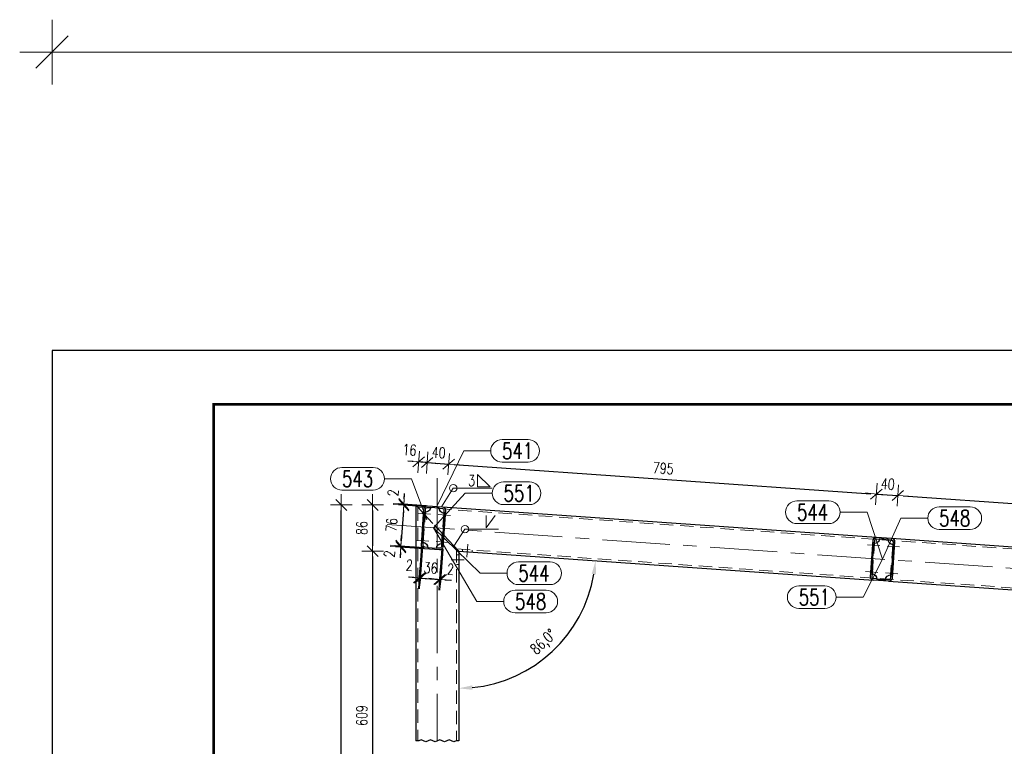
# Model space of a CAD drawing. Header units: millimetres. Extents: x -853 to -247, y 10927 to 11422.
# Tile 42 of 59: x -853 to -670, y 11273 to 11408. Entities that reach past the tile are written whole.
import ezdxf

# ---------------------------------------------------------------- set-up
doc = ezdxf.new("R2010")
doc.units = ezdxf.units.MM
doc.header["$LTSCALE"] = 10
doc.linetypes.add('HIDDEN', pattern=[0.375, 0.25, -0.125])
doc.linetypes.add('MITTE', pattern=[2, 1.25, -0.25, 0.25, -0.25])
doc.layers.get('Defpoints').update_dxf_attribs({"color": 1})
doc.layers.add('_FORMATKA', color=8, linetype='Continuous', plot=False)
for name, color, linetype, lineweight in [('_RAMKA', 7, 'Continuous', 35), ('PS_DIM', 4, 'Continuous', 13), ('PS_Hidden', 2, 'HIDDEN', 9), ('PS_Mid', 5, 'MITTE', 15), ('PS_Pos', 1, 'Continuous', 15), ('PS_Shape', 161, 'Continuous', 30), ('PS_SOLID', 7, 'Continuous', 30), ('PS_Weld', 1, 'Continuous', 9)]:
    doc.layers.add(name, color=color, linetype=linetype, lineweight=lineweight)
doc.styles.add('simplex', font='simplex.shx', dxfattribs={"width": 0.75})
doc.dimstyles.new('1_10_GŁ_DS1-LS10', dxfattribs={"dimtxt": 2, "dimasz": 2, "dimexe": 2, "dimexo": 1, "dimgap": 1, "dimtad": 1, "dimjust": 4, "dimdec": 0, "dimlfac": 10, "dimtxsty": 'simplex', "dimblk1": 'NONE', "dimsah": 1, "dimcen": 2, "dimclrd": 256, "dimclre": 256, "dimclrt": 3, "dimadec": 1, "dimazin": 0, "dimtfac": 1, "dimtdec": 0, "dimtmove": 2, "dimatfit": 3, "dimfxl": 1, "dimarcsym": 0})
doc.dimstyles.new('1_10_PRZ', dxfattribs={"dimtxt": 2, "dimasz": 1, "dimexe": 2, "dimexo": 5, "dimgap": 1, "dimtad": 1, "dimdec": 0, "dimlfac": 10, "dimtxsty": 'simplex', "dimblk": 'dimznak', "dimcen": 2, "dimse1": 1, "dimse2": 1, "dimclrt": 3, "dimadec": 1, "dimazin": 0, "dimtfac": 1, "dimtdec": 0, "dimtix": 1, "dimtmove": 2, "dimatfit": 3, "dimldrblk": 'dim-grot', "dimfxl": 1, "dimarcsym": 0})
doc.dimstyles.new('1_10_SC', dxfattribs={"dimtxt": 2, "dimasz": 1, "dimexe": 1, "dimexo": 1, "dimgap": 1, "dimtad": 1, "dimdec": 0, "dimlfac": 10, "dimtxsty": 'simplex', "dimblk": 'dimznak', "dimcen": 2, "dimclrd": 256, "dimclre": 256, "dimclrt": 3, "dimadec": 1, "dimazin": 0, "dimtfac": 1, "dimtdec": 0, "dimtix": 1, "dimtmove": 2, "dimatfit": 3, "dimldrblk": 'dim-grot', "dimfxl": 1, "dimarcsym": 0})
doc.dimstyles.new('średnice', dxfattribs={"dimtxt": 2, "dimasz": 2.5, "dimexe": 1, "dimexo": 1, "dimgap": 1, "dimtad": 1, "dimdec": 0, "dimlfac": 10, "dimtxsty": 'simplex', "dimcen": 2, "dimclrd": 256, "dimclre": 256, "dimclrt": 3, "dimadec": 1, "dimazin": 0, "dimtfac": 1, "dimtdec": 0, "dimtix": 1, "dimtmove": 1, "dimatfit": 0, "dimfxl": 1, "dimarcsym": 0})

# ---------------------------------------------------------------- blocks, each defined once
blk = doc.blocks.new('*D28')
at = {"layer": 'Defpoints', "color": 0, "transparency": 16777216}
for p in [(-606.04, 11305.81), (-771.48, 11177.19), (-606.04, 11167.7)]:
    blk.add_point(p, dxfattribs=at)
at = {"layer": 'PS_DIM', "lineweight": -2, "transparency": 16777216}
for p, q in [((-606.04, 11304.81), (-606.04, 11165.7)), ((-771.48, 11176.19), (-771.48, 11165.7)), ((-771.48, 11167.7), (-608.04, 11167.7))]:
    blk.add_line(p, q, dxfattribs=at)
at = {"layer": 'PS_DIM', "transparency": 16777216}
blk.add_solid([(-608.04, 11168.03), (-608.04, 11167.36), (-606.04, 11167.7)], dxfattribs=at)
at = {"layer": 'PS_DIM', "color": 3, "transparency": 16777216, "insert": (-608.06, 11171.25), "char_height": 2, "attachment_point": 5, "rotation": 90, "style": 'simplex'}
blk.add_mtext('1654', dxfattribs=at)
blk = doc.blocks.new('_None')
blk = doc.blocks.new('dimznak')
at = {"color": 0}
for points in [[(0, 2), (0, -2)], [(-2, 0), (2, 0)]]:
    blk.add_lwpolyline(points, dxfattribs=at)
at = {"color": 2}
blk.add_lwpolyline([(1, 1), (-1, -1)], dxfattribs=at)
blk = doc.blocks.new('*D29')
at = {"layer": 'Defpoints', "color": 0, "transparency": 16777216}
for p in [(-606.04, 11305.81), (-779.48, 11177.19), (-606.04, 11161.72)]:
    blk.add_point(p, dxfattribs=at)
at = {"layer": 'PS_DIM', "color": 0, "lineweight": -2, "transparency": 16777216}
blk.add_line((-778.48, 11161.72), (-607.04, 11161.72), dxfattribs=at)
at = {"layer": 'PS_DIM', "color": 0, "lineweight": -2, "transparency": 16777216, "rotation": 180}
blk.add_blockref('dimznak', (-779.48, 11161.72), dxfattribs=at)
at = {"layer": 'PS_DIM', "color": 0, "lineweight": -2, "transparency": 16777216}
blk.add_blockref('dimznak', (-606.04, 11161.72), dxfattribs=at)
at = {"layer": 'PS_DIM', "color": 3, "transparency": 16777216, "insert": (-692.76, 11163.72), "char_height": 2, "attachment_point": 5, "style": 'simplex'}
blk.add_mtext('1734', dxfattribs=at)
blk = doc.blocks.new('dim-grot')
blk.add_hatch(color=256).paths.add_polyline_path([(0, 0), (-2, 0.5), (-2, -0.5)])
blk.add_lwpolyline([(0, 0), (-2, 0.5), (-2, -0.5), (0, 0)])
blk = doc.blocks.new('*D30')
at = {"layer": 'Defpoints', "color": 0, "transparency": 16777216}
for p in [(-779.48, 11318.18), (-787.46, 11309.61), (-771.48, 11309.61)]:
    blk.add_point(p, dxfattribs=at)
at = {"layer": 'PS_DIM', "color": 0, "lineweight": -2, "transparency": 16777216}
blk.add_line((-787.46, 11317.18), (-787.46, 11310.61), dxfattribs=at)
for p, rotation in [((-787.46, 11318.18), 90), ((-787.46, 11309.61), 270)]:
    blk.add_blockref('dimznak', p, dxfattribs=dict(at, rotation=rotation))
at = {"layer": 'PS_DIM', "color": 3, "transparency": 16777216, "insert": (-789.46, 11313.9), "char_height": 2, "attachment_point": 5, "rotation": 90, "style": 'simplex'}
blk.add_mtext('86', dxfattribs=at)
blk = doc.blocks.new('*D31')
at = {"layer": 'Defpoints', "color": 0, "transparency": 16777216}
for p in [(-771.48, 11309.61), (-787.46, 11248.67), (-771.46, 11248.67)]:
    blk.add_point(p, dxfattribs=at)
at = {"layer": 'PS_DIM', "color": 0, "lineweight": -2, "transparency": 16777216}
blk.add_line((-787.46, 11308.61), (-787.46, 11249.67), dxfattribs=at)
for p, rotation in [((-787.46, 11309.61), 90), ((-787.46, 11248.67), 270)]:
    blk.add_blockref('dimznak', p, dxfattribs=dict(at, rotation=rotation))
at = {"layer": 'PS_DIM', "color": 3, "transparency": 16777216, "insert": (-789.46, 11279.14), "char_height": 2, "attachment_point": 5, "rotation": 90, "style": 'simplex'}
blk.add_mtext('609', dxfattribs=at)
blk = doc.blocks.new('*D65')
at = {"layer": 'Defpoints', "color": 0, "transparency": 16777216}
for p in [(-773.35, 11325.76), (-777.97, 11317.08), (-773.98, 11316.8)]:
    blk.add_point(p, dxfattribs=at)
at = {"layer": 'PS_DIM', "color": 0, "lineweight": -2, "transparency": 16777216}
for p, q in [((-778.34, 11326.11), (-779.34, 11326.18)), ((-777.34, 11326.04), (-773.35, 11325.76)), ((-772.35, 11325.69), (-771.36, 11325.62))]:
    blk.add_line(p, q, dxfattribs=at)
for p, rotation in [((-777.34, 11326.04), 355.995827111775), ((-773.35, 11325.76), 175.995827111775)]:
    blk.add_blockref('dimznak', p, dxfattribs=dict(at, rotation=rotation))
at = {"layer": 'PS_DIM', "color": 3, "transparency": 16777216, "insert": (-775.21, 11327.89), "char_height": 2, "attachment_point": 5, "rotation": 355.9958, "style": 'simplex'}
blk.add_mtext('40', dxfattribs=at)
blk = doc.blocks.new('*D66')
at = {"layer": 'Defpoints', "color": 0, "transparency": 16777216}
for p in [(-694.05, 11320.2), (-773.98, 11316.8), (-694.64, 11311.65)]:
    blk.add_point(p, dxfattribs=at)
at = {"layer": 'PS_DIM', "color": 0, "lineweight": -2, "transparency": 16777216}
blk.add_line((-772.35, 11325.69), (-695.04, 11320.27), dxfattribs=at)
for p, rotation in [((-773.35, 11325.76), 175.995827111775), ((-694.05, 11320.2), 355.995827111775)]:
    blk.add_blockref('dimznak', p, dxfattribs=dict(at, rotation=rotation))
at = {"layer": 'PS_DIM', "color": 3, "transparency": 16777216, "insert": (-733.56, 11324.98), "char_height": 2, "attachment_point": 5, "rotation": 355.9958, "style": 'simplex'}
blk.add_mtext('795', dxfattribs=at)
blk = doc.blocks.new('*D67')
at = {"layer": 'Defpoints', "color": 0, "transparency": 16777216}
for p in [(-690.06, 11319.93), (-694.64, 11311.65), (-690.65, 11311.37)]:
    blk.add_point(p, dxfattribs=at)
at = {"layer": 'PS_DIM', "color": 0, "lineweight": -2, "transparency": 16777216}
for p, q in [((-695.04, 11320.27), (-696.04, 11320.34)), ((-694.05, 11320.2), (-690.06, 11319.93)), ((-689.06, 11319.86), (-688.06, 11319.79))]:
    blk.add_line(p, q, dxfattribs=at)
for p, rotation in [((-694.05, 11320.2), 355.995827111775), ((-690.06, 11319.93), 175.995827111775)]:
    blk.add_blockref('dimznak', p, dxfattribs=dict(at, rotation=rotation))
at = {"layer": 'PS_DIM', "color": 3, "transparency": 16777216, "insert": (-691.91, 11322.06), "char_height": 2, "attachment_point": 5, "rotation": 355.9958, "style": 'simplex'}
blk.add_mtext('40', dxfattribs=at)
blk = doc.blocks.new('*D68')
at = {"layer": 'Defpoints', "color": 0, "transparency": 16777216}
for p in [(-633.2, 11315.95), (-690.65, 11311.37), (-634.31, 11300)]:
    blk.add_point(p, dxfattribs=at)
at = {"layer": 'PS_DIM', "color": 0, "lineweight": -2, "transparency": 16777216}
blk.add_line((-689.06, 11319.86), (-634.2, 11316.02), dxfattribs=at)
for p, rotation in [((-690.06, 11319.93), 175.995827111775), ((-633.2, 11315.95), 355.995827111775)]:
    blk.add_blockref('dimznak', p, dxfattribs=dict(at, rotation=rotation))
at = {"layer": 'PS_DIM', "color": 3, "transparency": 16777216, "insert": (-661.49, 11319.93), "char_height": 2, "attachment_point": 5, "rotation": 355.9958, "style": 'simplex'}
blk.add_mtext('570', dxfattribs=at)
blk = doc.blocks.new('*D74')
at = {"layer": 'Defpoints', "color": 0, "transparency": 16777216}
for p in [(-778.92, 11326.15), (-779.48, 11318.18), (-777.94, 11317.48)]:
    blk.add_point(p, dxfattribs=at)
at = {"layer": 'PS_DIM', "color": 0, "lineweight": -2, "transparency": 16777216}
for p, q in [((-779.92, 11326.22), (-780.92, 11326.29)), ((-777.34, 11326.04), (-778.92, 11326.15)), ((-776.34, 11325.97), (-775.35, 11325.9))]:
    blk.add_line(p, q, dxfattribs=at)
for p, rotation in [((-778.92, 11326.15), 355.9958270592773), ((-777.34, 11326.04), 175.9958270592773)]:
    blk.add_blockref('dimznak', p, dxfattribs=dict(at, rotation=rotation))
at = {"layer": 'PS_DIM', "color": 3, "transparency": 16777216, "insert": (-780.62, 11328.4), "char_height": 2, "attachment_point": 5, "rotation": 355.9958, "style": 'simplex'}
blk.add_mtext('16', dxfattribs=at)
blk = doc.blocks.new('*D78')
at = {"layer": 'Defpoints', "color": 0, "transparency": 16777216}
for p in [(-771.48, 11309.61), (-771.48, 11309.61), (-694.56, 11304.22), (-759.29, 11287.3), (-771.48, 11274.44)]:
    blk.add_point(p, dxfattribs=at)
at = {"layer": 'PS_DIM', "lineweight": -2, "transparency": 16777216}
blk.add_arc((-771.48, 11309.61), 25.42, 275.6379, 350.3579, dxfattribs=at)
at = {"layer": 'PS_DIM', "transparency": 16777216}
for points in [[(-746.83, 11305.4), (-746.01, 11305.3), (-746.12, 11307.83)], [(-768.96, 11283.9), (-769, 11284.73), (-771.48, 11284.19)]]:
    blk.add_solid(points, dxfattribs=at)
at = {"layer": 'PS_DIM', "color": 3, "transparency": 16777216, "insert": (-755.64, 11292.62), "char_height": 2, "attachment_point": 5, "rotation": 42.9979, "style": 'simplex'}
blk.add_mtext('86,0°', dxfattribs=at)
blk = doc.blocks.new('*D79')
at = {"layer": 'Defpoints', "color": 0, "transparency": 16777216}
for p in [(-691.77, 11304.03), (-634.31, 11300), (-611.27, 11298.39), (-645.77, 11294.08), (-634.31, 11274.44)]:
    blk.add_point(p, dxfattribs=at)
at = {"layer": 'PS_DIM', "lineweight": -2, "transparency": 16777216}
blk.add_arc((-634.31, 11300), 12.89, 187.1219, 258.8739, dxfattribs=at)
at = {"layer": 'PS_DIM', "transparency": 16777216}
for points in [[(-647.53, 11298.39), (-646.69, 11298.42), (-647.18, 11300.9)], [(-636.76, 11287.77), (-636.84, 11286.94), (-634.31, 11287.11)]]:
    blk.add_solid(points, dxfattribs=at)
at = {"layer": 'PS_DIM', "color": 3, "transparency": 16777216, "insert": (-642.14, 11292.7), "char_height": 2, "attachment_point": 5, "rotation": 312.9979, "style": 'simplex'}
blk.add_mtext('94,0°', dxfattribs=at)
blk = doc.blocks.new('*D80')
at = {"layer": 'Defpoints', "color": 0, "transparency": 16777216}
for p in [(-793.28, 11318.18), (-779.48, 11318.18), (-778.98, 11176.39)]:
    blk.add_point(p, dxfattribs=at)
at = {"layer": 'PS_DIM', "color": 0, "lineweight": -2, "transparency": 16777216}
blk.add_line((-793.28, 11177.39), (-793.28, 11317.18), dxfattribs=at)
for p, rotation in [((-793.28, 11318.18), 90), ((-793.28, 11176.39), 270)]:
    blk.add_blockref('dimznak', p, dxfattribs=dict(at, rotation=rotation))
at = {"layer": 'PS_DIM', "color": 3, "transparency": 16777216, "insert": (-795.28, 11247.29), "char_height": 2, "attachment_point": 5, "rotation": 90, "style": 'simplex'}
blk.add_mtext('1418', dxfattribs=at)
blk = doc.blocks.new('*D81')
at = {"layer": 'Defpoints', "color": 0, "transparency": 16777216}
for p in [(-781.69, 11318.14), (-776.55, 11317.78), (-776.54, 11317.98)]:
    blk.add_point(p, dxfattribs=at)
at = {"layer": 'PS_DIM', "lineweight": -2, "transparency": 16777216}
for p, q in [((-781.61, 11319.34), (-781.54, 11320.33)), ((-777.55, 11317.85), (-782.69, 11318.21)), ((-777.53, 11318.05), (-782.67, 11318.41)), ((-781.76, 11317.14), (-781.83, 11316.14)), ((-781.68, 11318.34), (-781.69, 11318.14))]:
    blk.add_line(p, q, dxfattribs=at)
for p, rotation in [((-781.69, 11318.14), 85.99582705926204), ((-781.68, 11318.34), 265.995827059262)]:
    blk.add_blockref('dimznak', p, dxfattribs=dict(at, rotation=rotation))
at = {"layer": 'PS_DIM', "color": 3, "transparency": 16777216, "insert": (-783.67, 11320.43), "char_height": 2, "attachment_point": 5, "rotation": 85.9958, "style": 'simplex'}
blk.add_mtext('2', dxfattribs=at)
blk = doc.blocks.new('*D82')
at = {"layer": 'Defpoints', "color": 0, "transparency": 16777216}
for p in [(-776.55, 11317.78), (-782.22, 11310.56), (-776.97, 11310.19)]:
    blk.add_point(p, dxfattribs=at)
at = {"layer": 'PS_DIM', "lineweight": -2, "transparency": 16777216}
for p, q in [((-777.55, 11317.85), (-782.69, 11318.21)), ((-781.76, 11317.14), (-782.15, 11311.56)), ((-777.96, 11310.26), (-783.22, 11310.63))]:
    blk.add_line(p, q, dxfattribs=at)
for p, rotation in [((-781.69, 11318.14), 85.99582705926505), ((-782.22, 11310.56), 265.995827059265)]:
    blk.add_blockref('dimznak', p, dxfattribs=dict(at, rotation=rotation))
at = {"layer": 'PS_DIM', "color": 3, "transparency": 16777216, "insert": (-783.95, 11314.49), "char_height": 2, "attachment_point": 5, "rotation": 85.9958, "style": 'simplex'}
blk.add_mtext('76', dxfattribs=at)
blk = doc.blocks.new('*D83')
at = {"layer": 'Defpoints', "color": 0, "transparency": 16777216}
for p in [(-782.24, 11310.36), (-776.98, 11309.99), (-776.97, 11310.19)]:
    blk.add_point(p, dxfattribs=at)
at = {"layer": 'PS_DIM', "lineweight": -2, "transparency": 16777216}
for p, q in [((-782.15, 11311.56), (-782.08, 11312.55)), ((-777.98, 11310.06), (-783.23, 11310.43)), ((-777.96, 11310.26), (-783.22, 11310.63)), ((-782.22, 11310.56), (-782.24, 11310.36)), ((-782.31, 11309.36), (-782.37, 11308.36))]:
    blk.add_line(p, q, dxfattribs=at)
for p, rotation in [((-782.24, 11310.36), 85.99582705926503), ((-782.22, 11310.56), 265.995827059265)]:
    blk.add_blockref('dimznak', p, dxfattribs=dict(at, rotation=rotation))
at = {"layer": 'PS_DIM', "color": 3, "transparency": 16777216, "insert": (-784.36, 11309.11), "char_height": 2, "attachment_point": 5, "rotation": 85.9958, "style": 'simplex'}
blk.add_mtext('2', dxfattribs=at)
blk = doc.blocks.new('*D96')
at = {"layer": 'Defpoints', "color": 0, "transparency": 16777216}
for p in [(-778.36, 11311.53), (-778.16, 11311.51), (-778.64, 11304.63)]:
    blk.add_point(p, dxfattribs=at)
at = {"layer": 'PS_DIM', "lineweight": -2, "transparency": 16777216}
for p, q in [((-778.43, 11310.53), (-778.91, 11303.65)), ((-778.23, 11310.52), (-778.71, 11303.63)), ((-779.84, 11304.72), (-780.83, 11304.79)), ((-778.84, 11304.65), (-778.64, 11304.63)), ((-777.64, 11304.56), (-776.64, 11304.49))]:
    blk.add_line(p, q, dxfattribs=at)
for p, rotation in [((-778.84, 11304.65), 355.9958270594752), ((-778.64, 11304.63), 175.9958270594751)]:
    blk.add_blockref('dimznak', p, dxfattribs=dict(at, rotation=rotation))
at = {"layer": 'PS_DIM', "color": 3, "transparency": 16777216, "insert": (-780.66, 11307), "char_height": 2, "attachment_point": 5, "rotation": 355.9958, "style": 'simplex'}
blk.add_mtext('2', dxfattribs=at)
blk = doc.blocks.new('*D97')
at = {"layer": 'Defpoints', "color": 0, "transparency": 16777216}
for p in [(-778.16, 11311.51), (-774.58, 11311.03), (-775.05, 11304.38)]:
    blk.add_point(p, dxfattribs=at)
at = {"layer": 'PS_DIM', "lineweight": -2, "transparency": 16777216}
for p, q in [((-778.23, 11310.52), (-778.71, 11303.63)), ((-774.65, 11310.03), (-775.12, 11303.38)), ((-779.64, 11304.7), (-780.63, 11304.77)), ((-778.64, 11304.63), (-775.05, 11304.38)), ((-774.05, 11304.31), (-773.05, 11304.24))]:
    blk.add_line(p, q, dxfattribs=at)
for p, rotation in [((-778.64, 11304.63), 355.9958270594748), ((-775.05, 11304.38), 175.9958270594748)]:
    blk.add_blockref('dimznak', p, dxfattribs=dict(at, rotation=rotation))
at = {"layer": 'PS_DIM', "color": 3, "transparency": 16777216, "insert": (-776.7, 11306.5), "char_height": 2, "attachment_point": 5, "rotation": 355.9958, "style": 'simplex'}
blk.add_mtext('36', dxfattribs=at)
blk = doc.blocks.new('*D98')
at = {"layer": 'Defpoints', "color": 0, "transparency": 16777216}
for p in [(-774.58, 11311.03), (-774.38, 11311.01), (-774.85, 11304.37)]:
    blk.add_point(p, dxfattribs=at)
at = {"layer": 'PS_DIM', "lineweight": -2, "transparency": 16777216}
for p, q in [((-774.65, 11310.03), (-775.12, 11303.38)), ((-774.45, 11310.01), (-774.92, 11303.37)), ((-776.05, 11304.45), (-777.04, 11304.52)), ((-775.05, 11304.38), (-774.85, 11304.37)), ((-773.85, 11304.3), (-772.85, 11304.23))]:
    blk.add_line(p, q, dxfattribs=at)
for p, rotation in [((-775.05, 11304.38), 355.9958270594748), ((-774.85, 11304.37), 175.9958270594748)]:
    blk.add_blockref('dimznak', p, dxfattribs=dict(at, rotation=rotation))
at = {"layer": 'PS_DIM', "color": 3, "transparency": 16777216, "insert": (-773.02, 11306.26), "char_height": 2, "attachment_point": 5, "rotation": 355.9958, "style": 'simplex'}
blk.add_mtext('2', dxfattribs=at)
blk = doc.blocks.new('*D104')
at = {"color": 252, "lineweight": -2, "transparency": 16777216}
blk.add_line((-591, 475.33), (-3, 475.33), dxfattribs=at)
at = {"layer": 'Defpoints', "color": 0, "transparency": 16777216}
for p in [(0, 475.33), (-594, 420), (0, 420)]:
    blk.add_point(p, dxfattribs=at)
at = {"color": 252, "lineweight": -2, "transparency": 16777216, "xscale": 3, "yscale": 3, "zscale": 3, "rotation": 180}
blk.add_blockref('dimznak', (-594, 475.33), dxfattribs=at)
at = {"color": 252, "lineweight": -2, "transparency": 16777216, "xscale": 3, "yscale": 3, "zscale": 3}
blk.add_blockref('dimznak', (0, 475.33), dxfattribs=at)
at = {"color": 252, "transparency": 16777216, "insert": (-297, 485.83), "char_height": 15, "attachment_point": 5, "style": 'simplex'}
blk.add_mtext('594', dxfattribs=at)
blk = doc.blocks.new('*X143')
at = {"color": 1}
for p, q in [((-778.88, 11274.44), (-779.48, 11274.44)), ((-778.88, 11274.44), (-779.48, 11274.44)), ((-778.45, 11274.62), (-778.88, 11274.44)), ((-778.45, 11274.62), (-778.88, 11274.44)), ((-777.58, 11274.25), (-778.45, 11274.62)), ((-777.58, 11274.25), (-778.45, 11274.62)), ((-776.72, 11274.62), (-777.58, 11274.25)), ((-776.72, 11274.62), (-777.58, 11274.25)), ((-775.85, 11274.25), (-776.72, 11274.62)), ((-775.85, 11274.25), (-776.72, 11274.62)), ((-774.98, 11274.62), (-775.85, 11274.25)), ((-774.98, 11274.62), (-775.85, 11274.25)), ((-774.12, 11274.25), (-774.98, 11274.62)), ((-774.12, 11274.25), (-774.98, 11274.62)), ((-773.25, 11274.62), (-774.12, 11274.25)), ((-773.25, 11274.62), (-774.12, 11274.25)), ((-772.38, 11274.25), (-773.25, 11274.62)), ((-772.38, 11274.25), (-773.25, 11274.62)), ((-771.95, 11274.44), (-772.38, 11274.25)), ((-771.95, 11274.44), (-772.38, 11274.25)), ((-771.48, 11274.44), (-771.95, 11274.44)), ((-771.48, 11274.44), (-771.95, 11274.44))]:
    blk.add_line(p, q, dxfattribs=at)
at = {"layer": 'PS_Hidden', "color": 2, "linetype": 'HIDDEN'}
for p, q in [((-779.08, 11317.76), (-606.35, 11305.66)), ((-779.08, 11317.76), (-779.08, 11274.44)), ((-777.97, 11317.08), (-777.67, 11317.06)), ((-776.73, 11317.69), (-775.12, 11317.58)), ((-778.07, 11311.27), (-777.68, 11316.86)), ((-778.04, 11316.08), (-777.74, 11316.06)), ((-774.27, 11312.6), (-778, 11316.6)), ((-778, 11316.6), (-774.27, 11312.6)), ((-774.29, 11316.62), (-774.68, 11311.03)), ((-774.35, 11315.82), (-774.05, 11315.8)), ((-774.28, 11316.82), (-773.98, 11316.8)), ((-778.32, 11312.09), (-778.02, 11312.07)), ((-774.63, 11311.83), (-774.33, 11311.81)), ((-693.43, 11311.86), (-691.83, 11311.75)), ((-778.39, 11311.09), (-778.09, 11311.07)), ((-775.64, 11310.2), (-777.24, 11310.31)), ((-774.7, 11310.83), (-774.4, 11310.81)), ((-771.88, 11310.03), (-606.85, 11298.48)), ((-771.88, 11310.03), (-771.88, 11274.44)), ((-770.78, 11309.96), (-770.81, 11309.56)), ((-768.98, 11309.83), (-769.01, 11309.43)), ((-694.78, 11305.43), (-694.39, 11311.03)), ((-694.74, 11310.25), (-694.44, 11310.23)), ((-694.67, 11311.25), (-694.37, 11311.23)), ((-691, 11310.79), (-691.39, 11305.2)), ((-691.05, 11309.99), (-690.75, 11309.97)), ((-690.98, 11310.99), (-690.68, 11310.97)), ((-771.88, 11308.93), (-771.48, 11308.93)), ((-771.88, 11307.13), (-771.48, 11307.13)), ((-695.02, 11306.26), (-694.72, 11306.24)), ((-695.09, 11305.26), (-694.79, 11305.24)), ((-692.34, 11304.37), (-693.95, 11304.48)), ((-691.4, 11305), (-691.1, 11304.98)), ((-691.33, 11306), (-691.03, 11305.98))]:
    blk.add_line(p, q, dxfattribs=at)
at = {"layer": 'PS_Mid', "color": 5, "linetype": 'MITTE'}
for p, q in [((-775.48, 11323.18), (-775.48, 11274.44)), ((-775.48, 11323.18), (-775.48, 11274.44)), ((-776.71, 11316.49), (-779, 11316.65)), ((-776.71, 11316.49), (-779, 11316.65)), ((-776.71, 11316.49), (-779, 11316.65)), ((-776.71, 11316.49), (-779, 11316.65)), ((-773.02, 11316.23), (-775.31, 11316.39)), ((-773.02, 11316.23), (-775.31, 11316.39)), ((-773.02, 11316.23), (-775.31, 11316.39)), ((-773.02, 11316.23), (-775.31, 11316.39)), ((-784.74, 11314.54), (-601.61, 11301.72)), ((-784.74, 11314.54), (-601.61, 11301.72)), ((-776.18, 11313.94), (-776.18, 11313.94)), ((-776.18, 11313.94), (-776.18, 11313.94)), ((-776.18, 11313.94), (-776.18, 11313.94)), ((-777.06, 11311.5), (-779.35, 11311.66)), ((-777.06, 11311.5), (-779.35, 11311.66)), ((-777.06, 11311.5), (-779.35, 11311.66)), ((-777.06, 11311.5), (-779.35, 11311.66)), ((-773.37, 11311.24), (-775.66, 11311.4)), ((-773.37, 11311.24), (-775.66, 11311.4)), ((-773.37, 11311.24), (-775.66, 11311.4)), ((-773.37, 11311.24), (-775.66, 11311.4)), ((-769.98, 11308.5), (-769.81, 11310.89)), ((-769.98, 11308.5), (-769.81, 11310.89)), ((-693.41, 11310.66), (-695.71, 11310.82)), ((-693.41, 11310.66), (-695.71, 11310.82)), ((-693.41, 11310.66), (-695.71, 11310.82)), ((-693.41, 11310.66), (-695.71, 11310.82)), ((-689.72, 11310.4), (-692.01, 11310.56)), ((-689.72, 11310.4), (-692.01, 11310.56)), ((-689.72, 11310.4), (-692.01, 11310.56)), ((-689.72, 11310.4), (-692.01, 11310.56)), ((-770.48, 11308.03), (-772.88, 11308.03)), ((-770.48, 11308.03), (-772.88, 11308.03)), ((-692.89, 11308.11), (-692.89, 11308.11)), ((-692.89, 11308.11), (-692.89, 11308.11)), ((-692.89, 11308.11), (-692.89, 11308.11)), ((-693.76, 11305.67), (-696.05, 11305.83)), ((-693.76, 11305.67), (-696.05, 11305.83)), ((-693.76, 11305.67), (-696.05, 11305.83)), ((-693.76, 11305.67), (-696.05, 11305.83)), ((-690.07, 11305.41), (-692.36, 11305.57)), ((-690.07, 11305.41), (-692.36, 11305.57)), ((-690.07, 11305.41), (-692.36, 11305.57)), ((-690.07, 11305.41), (-692.36, 11305.57))]:
    blk.add_line(p, q, dxfattribs=at)
at = {"layer": 'PS_SOLID', "color": 7, "linetype": 'Continuous'}
for p, q in [((-779.48, 11318.18), (-777.3, 11318.03)), ((-778, 11316.6), (-779.48, 11318.18)), ((-779.48, 11318.18), (-779.48, 11274.44)), ((-779.48, 11318.18), (-778, 11316.6)), ((-778.42, 11310.69), (-777.94, 11317.48)), ((-777.68, 11316.86), (-777.64, 11317.45)), ((-777.32, 11317.73), (-776.73, 11317.69)), ((-777.3, 11318.03), (-774.51, 11317.84)), ((-776.72, 11317.79), (-775.12, 11317.68)), ((-775.12, 11317.58), (-774.53, 11317.54)), ((-774.51, 11317.84), (-694, 11312.2)), ((-773.95, 11317.2), (-774.43, 11310.41)), ((-774.25, 11317.22), (-774.29, 11316.62)), ((-778.17, 11311.28), (-777.78, 11316.86)), ((-774.19, 11316.61), (-774.58, 11311.03)), ((-771.48, 11309.61), (-774.27, 11312.6)), ((-774.27, 11312.6), (-771.48, 11309.61)), ((-695.12, 11304.86), (-694.64, 11311.65)), ((-694.39, 11311.03), (-694.35, 11311.62)), ((-694.03, 11311.9), (-693.43, 11311.86)), ((-694, 11312.2), (-691.21, 11312.01)), ((-693.42, 11311.96), (-691.82, 11311.85)), ((-691.83, 11311.75), (-691.23, 11311.71)), ((-691.21, 11312.01), (-610.71, 11306.37)), ((-778.12, 11310.67), (-778.07, 11311.27)), ((-775.07, 11309.86), (-777.86, 11310.05)), ((-777.24, 11310.31), (-777.84, 11310.35)), ((-775.65, 11310.1), (-777.25, 11310.21)), ((-775.05, 11310.16), (-775.64, 11310.2)), ((-774.68, 11311.03), (-774.72, 11310.43)), ((-694.88, 11305.45), (-694.49, 11311.03)), ((-690.9, 11310.78), (-691.29, 11305.19)), ((-690.65, 11311.37), (-691.13, 11304.58)), ((-690.95, 11311.39), (-691, 11310.79)), ((-771.48, 11309.61), (-694.56, 11304.22)), ((-771.48, 11309.61), (-771.48, 11274.44)), ((-694.82, 11304.84), (-694.78, 11305.43)), ((-693.95, 11304.48), (-694.54, 11304.52)), ((-692.35, 11304.27), (-693.95, 11304.38)), ((-691.75, 11304.33), (-692.34, 11304.37)), ((-691.39, 11305.2), (-691.43, 11304.6)), ((-691.77, 11304.03), (-694.56, 11304.22)), ((-691.77, 11304.03), (-611.27, 11298.39))]:
    blk.add_line(p, q, dxfattribs=at)
at = {"layer": 'PS_SOLID', "extrusion": (0, 0, -1)}
for centre, radius, start, end in [((777.34, 11317.43), 0.6, 4.0042, 94.0042), ((777.71, 11317.86), 1, 184.0042, 274.0042), ((777.34, 11317.43), 0.3, 4.0042, 94.0042), ((774.12, 11317.61), 1, 274.0042, 4.0042), ((774.55, 11317.24), 0.3, 94.0042, 184.0042), ((774.55, 11317.24), 0.6, 94.0042, 184.0042), ((694.05, 11311.6), 0.6, 4.0042, 94.0042), ((694.42, 11312.03), 1, 184.0042, 274.0042), ((694.05, 11311.6), 0.3, 4.0042, 94.0042), ((690.83, 11311.78), 1, 274.0042, 4.0042), ((691.25, 11311.41), 0.3, 94.0042, 184.0042), ((691.25, 11311.41), 0.6, 94.0042, 184.0042), ((777.82, 11310.65), 0.6, 274.0042, 4.0042), ((778.24, 11310.28), 1, 94.0042, 184.0042), ((777.82, 11310.65), 0.3, 274.0042, 4.0042), ((774.65, 11310.03), 1, 4.0042, 94.0042), ((775.02, 11310.46), 0.6, 184.0042, 274.0042), ((775.02, 11310.46), 0.3, 184.0042, 274.0042), ((694.52, 11304.82), 0.6, 274.0042, 4.0042), ((694.95, 11304.45), 1, 94.0042, 184.0042), ((694.52, 11304.82), 0.3, 274.0042, 4.0042), ((691.36, 11304.2), 1, 4.0042, 94.0042), ((691.73, 11304.62), 0.6, 184.0042, 274.0042), ((691.73, 11304.62), 0.3, 184.0042, 274.0042)]:
    blk.add_arc(centre, radius, start, end, dxfattribs=at)
blk = doc.blocks.new('*X154')
at = {"color": 1}
for p, q in [((-763.18, 11322.45), (-758.36, 11322.45)), ((-776.18, 11313.94), (-770.28, 11320.35)), ((-770.28, 11320.35), (-765.28, 11320.35)), ((-763.18, 11318.25), (-758.36, 11318.25))]:
    blk.add_line(p, q, dxfattribs=at)
for centre, start, end in [((-763.18, 11320.35), 90, 270), ((-758.36, 11320.35), 270, 90)]:
    blk.add_arc(centre, 2.1, start, end, dxfattribs=at)
at = {"color": 30, "style": 'simplex', "width": 0.75}
blk.add_text('551', height=3, dxfattribs=at).set_placement((-763.18, 11318.85))
blk = doc.blocks.new('*X155')
at = {"color": 1}
for p, q in [((-763.18, 11322.45), (-758.36, 11322.45)), ((-776.18, 11313.94), (-770.28, 11320.35)), ((-770.28, 11320.35), (-765.28, 11320.35)), ((-763.18, 11318.25), (-758.36, 11318.25))]:
    blk.add_line(p, q, dxfattribs=at)
for centre, start, end in [((-763.18, 11320.35), 90, 270), ((-758.36, 11320.35), 270, 90)]:
    blk.add_arc(centre, 2.1, start, end, dxfattribs=at)
at = {"color": 30, "style": 'simplex', "width": 0.75}
blk.add_text('551', height=3, dxfattribs=at).set_placement((-763.18, 11318.85))
blk = doc.blocks.new('*X156')
at = {"color": 1}
for p, q in [((-776.18, 11313.94), (-767.54, 11305.52)), ((-760.44, 11307.62), (-754.55, 11307.62)), ((-767.54, 11305.52), (-762.54, 11305.52)), ((-760.44, 11303.42), (-754.55, 11303.42))]:
    blk.add_line(p, q, dxfattribs=at)
for centre, start, end in [((-760.44, 11305.52), 90, 270), ((-754.55, 11305.52), 270, 90)]:
    blk.add_arc(centre, 2.1, start, end, dxfattribs=at)
at = {"color": 30, "style": 'simplex', "width": 0.75}
blk.add_text('544', height=3, dxfattribs=at).set_placement((-760.44, 11304.02))
blk = doc.blocks.new('*X157')
at = {"color": 1}
for p, q in [((-776.18, 11313.94), (-768.15, 11300.29)), ((-761.05, 11302.39), (-755.26, 11302.39)), ((-768.15, 11300.29), (-763.15, 11300.29)), ((-761.05, 11298.19), (-755.26, 11298.19))]:
    blk.add_line(p, q, dxfattribs=at)
for centre, start, end in [((-761.05, 11300.29), 90, 270), ((-755.26, 11300.29), 270, 90)]:
    blk.add_arc(centre, 2.1, start, end, dxfattribs=at)
at = {"color": 30, "style": 'simplex', "width": 0.75}
blk.add_text('548', height=3, dxfattribs=at).set_placement((-761.05, 11298.79))
blk = doc.blocks.new('*X158')
at = {"color": 1}
for p, q in [((-776.18, 11313.94), (-768.15, 11300.29)), ((-761.05, 11302.39), (-755.26, 11302.39)), ((-768.15, 11300.29), (-763.15, 11300.29)), ((-761.05, 11298.19), (-755.26, 11298.19))]:
    blk.add_line(p, q, dxfattribs=at)
for centre, start, end in [((-761.05, 11300.29), 90, 270), ((-755.26, 11300.29), 270, 90)]:
    blk.add_arc(centre, 2.1, start, end, dxfattribs=at)
at = {"color": 30, "style": 'simplex', "width": 0.75}
blk.add_text('548', height=3, dxfattribs=at).set_placement((-761.05, 11298.79))
blk = doc.blocks.new('*X159')
at = {"color": 1}
for p, q in [((-793.15, 11325.14), (-787.37, 11325.14)), ((-785.27, 11323.04), (-780.27, 11323.04)), ((-777.43, 11315.41), (-780.27, 11323.04)), ((-793.15, 11320.94), (-787.37, 11320.94))]:
    blk.add_line(p, q, dxfattribs=at)
for centre, start, end in [((-793.15, 11323.04), 90, 270), ((-787.37, 11323.04), 270, 90)]:
    blk.add_arc(centre, 2.1, start, end, dxfattribs=at)
at = {"color": 30, "style": 'simplex', "width": 0.75}
blk.add_text('543', height=3, dxfattribs=at).set_placement((-793.15, 11321.54))
blk = doc.blocks.new('*X160')
at = {"color": 1}
for p, q in [((-793.15, 11325.14), (-787.37, 11325.14)), ((-785.27, 11323.04), (-780.27, 11323.04)), ((-777.43, 11315.41), (-780.27, 11323.04)), ((-793.15, 11320.94), (-787.37, 11320.94))]:
    blk.add_line(p, q, dxfattribs=at)
for centre, start, end in [((-793.15, 11323.04), 90, 270), ((-787.37, 11323.04), 270, 90)]:
    blk.add_arc(centre, 2.1, start, end, dxfattribs=at)
at = {"color": 30, "style": 'simplex', "width": 0.75}
blk.add_text('543', height=3, dxfattribs=at).set_placement((-793.15, 11321.54))
blk = doc.blocks.new('*X161')
at = {"color": 1}
for p, q in [((-763.46, 11330.31), (-758.64, 11330.31)), ((-775.48, 11318.04), (-770.56, 11328.21)), ((-770.56, 11328.21), (-765.56, 11328.21)), ((-763.46, 11326.11), (-758.64, 11326.11))]:
    blk.add_line(p, q, dxfattribs=at)
for centre, start, end in [((-763.46, 11328.21), 90, 270), ((-758.64, 11328.21), 270, 90)]:
    blk.add_arc(centre, 2.1, start, end, dxfattribs=at)
at = {"color": 30, "style": 'simplex', "width": 0.75}
blk.add_text('541', height=3, dxfattribs=at).set_placement((-763.46, 11326.71))
blk = doc.blocks.new('*X175')
at = {"color": 1}
for p, q in [((-708.76, 11318.93), (-702.86, 11318.93)), ((-700.76, 11316.83), (-695.76, 11316.83)), ((-692.89, 11308.11), (-695.76, 11316.83)), ((-708.76, 11314.73), (-702.86, 11314.73))]:
    blk.add_line(p, q, dxfattribs=at)
for centre, start, end in [((-708.76, 11316.83), 90, 270), ((-702.86, 11316.83), 270, 90)]:
    blk.add_arc(centre, 2.1, start, end, dxfattribs=at)
at = {"color": 30, "style": 'simplex', "width": 0.75}
blk.add_text('544', height=3, dxfattribs=at).set_placement((-708.76, 11315.33))
blk = doc.blocks.new('*X176')
at = {"color": 1}
for p, q in [((-682.4, 11317.84), (-676.62, 11317.84)), ((-692.89, 11308.11), (-689.5, 11315.74)), ((-689.5, 11315.74), (-684.5, 11315.74)), ((-682.4, 11313.64), (-676.62, 11313.64))]:
    blk.add_line(p, q, dxfattribs=at)
for centre, start, end in [((-682.4, 11315.74), 90, 270), ((-676.62, 11315.74), 270, 90)]:
    blk.add_arc(centre, 2.1, start, end, dxfattribs=at)
at = {"color": 30, "style": 'simplex', "width": 0.75}
blk.add_text('548', height=3, dxfattribs=at).set_placement((-682.4, 11314.24))
blk = doc.blocks.new('*X177')
at = {"color": 1}
for p, q in [((-692.89, 11308.11), (-696.5, 11301.08)), ((-708.43, 11303.18), (-703.6, 11303.18)), ((-701.5, 11301.08), (-696.5, 11301.08)), ((-708.43, 11298.98), (-703.6, 11298.98))]:
    blk.add_line(p, q, dxfattribs=at)
for centre, start, end in [((-708.43, 11301.08), 90, 270), ((-703.6, 11301.08), 270, 90)]:
    blk.add_arc(centre, 2.1, start, end, dxfattribs=at)
at = {"color": 30, "style": 'simplex', "width": 0.75}
blk.add_text('551', height=3, dxfattribs=at).set_placement((-708.43, 11299.58))
blk = doc.blocks.new('*X178')
at = {"color": 1}
for p, q in [((-692.89, 11308.11), (-696.5, 11301.08)), ((-708.43, 11303.18), (-703.6, 11303.18)), ((-701.5, 11301.08), (-696.5, 11301.08)), ((-708.43, 11298.98), (-703.6, 11298.98))]:
    blk.add_line(p, q, dxfattribs=at)
for centre, start, end in [((-708.43, 11301.08), 90, 270), ((-703.6, 11301.08), 270, 90)]:
    blk.add_arc(centre, 2.1, start, end, dxfattribs=at)
at = {"color": 30, "style": 'simplex', "width": 0.75}
blk.add_text('551', height=3, dxfattribs=at).set_placement((-708.43, 11299.58))
blk = doc.blocks.new('*X179')
at = {"color": 1}
for p, q in [((-682.4, 11317.84), (-676.62, 11317.84)), ((-692.89, 11308.11), (-689.5, 11315.74)), ((-689.5, 11315.74), (-684.5, 11315.74)), ((-682.4, 11313.64), (-676.62, 11313.64))]:
    blk.add_line(p, q, dxfattribs=at)
for centre, start, end in [((-682.4, 11315.74), 90, 270), ((-676.62, 11315.74), 270, 90)]:
    blk.add_arc(centre, 2.1, start, end, dxfattribs=at)
at = {"color": 30, "style": 'simplex', "width": 0.75}
blk.add_text('548', height=3, dxfattribs=at).set_placement((-682.4, 11314.24))
blk = doc.blocks.new('*X278')
at = {"color": 3}
for q in [(-766.43, 11316.22), (-764.71, 11316.22)]:
    blk.add_line((-766.43, 11313.92), q, dxfattribs=at)
at = {"color": 9}
for p, q in [((-772.38, 11310.57), (-770.34, 11313.69)), ((-770.34, 11313.69), (-764.13, 11313.69))]:
    blk.add_line(p, q, dxfattribs=at)
blk.add_circle((-770.34, 11313.69), 0.69, dxfattribs=at)
blk = doc.blocks.new('*X279')
at = {"color": 3}
for p, q in [((-765.69, 11321.52), (-767.99, 11323.82)), ((-767.99, 11323.82), (-767.99, 11321.52)), ((-767.99, 11321.52), (-765.69, 11321.52))]:
    blk.add_line(p, q, dxfattribs=at)
at = {"color": 9}
for p, q in [((-774.71, 11317.85), (-772.51, 11321.29)), ((-772.51, 11321.29), (-765.3, 11321.29))]:
    blk.add_line(p, q, dxfattribs=at)
blk.add_circle((-772.51, 11321.29), 0.69, dxfattribs=at)
at = {"color": 2, "style": 'simplex', "width": 0.75}
blk.add_text('3', height=2, dxfattribs=at).set_placement((-769.75, 11321.69))
blk = doc.blocks.new('*U99')
at = {"layer": '_FORMATKA', "lineweight": -3}
blk.add_lwpolyline([(-594, 0), (0, 0), (0, 420), (-594, 420)], close=True, dxfattribs=at)
at = {"layer": '_RAMKA', "lineweight": -3, "const_width": 0.5}
blk.add_lwpolyline([(-564, 10), (-10, 10), (-10, 410), (-564, 410)], close=True, dxfattribs=at)
dim = blk.add_linear_dim(base=(0, 475.33), p1=(-594, 420), p2=(0, 420), dimstyle='1_10_PRZ', override={"dimscale": 3, "dimtxt": 5, "dimlfac": 1, "dimclrd": 252, "dimclrt": 252})
dim.commit()
dim.dimension.update_dxf_attribs({"geometry": '*D104', "text_midpoint": (-297, 485.83)})

msp = doc.modelspace()

# ---------------------------------------------------------------- block references
at = {"layer": 'PS_DIM'}
msp.add_blockref('*U99', (-252.93, 10926.82), dxfattribs=at)
at = {"layer": 'PS_Pos'}
for name in ['*X161', '*X159', '*X160', '*X154', '*X155', '*X175', '*X176', '*X179', '*X156', '*X157', '*X158', '*X177', '*X178']:
    msp.add_blockref(name, (0, 0), dxfattribs=at)
at = {"layer": 'PS_Shape', "color": 31}
msp.add_blockref('*X143', (0, 0), dxfattribs=at)
at = {"layer": 'PS_Weld'}
for name in ['*X279', '*X278']:
    msp.add_blockref(name, (0, 0), dxfattribs=at)

# ---------------------------------------------------------------- dimensions: what is measured, and where the dimension line sits
at = {"layer": 'PS_DIM'}
for base, p1, p2, angle, dimstyle, picture, middle, dimtype in [((-778.92, 11326.15), (-777.94, 11317.48), (-779.48, 11318.18), 355.9958, '1_10_PRZ', '*D74', (-780.62, 11328.4), 128), ((-781.69, 11318.14), (-776.54, 11317.98), (-776.55, 11317.78), 265.9958, '1_10_SC', '*D81', (-783.67, 11320.43), 129), ((-782.24, 11310.36), (-776.97, 11310.19), (-776.98, 11309.99), 85.9958, '1_10_SC', '*D83', (-784.36, 11309.11), 128), ((-778.64, 11304.63), (-778.36, 11311.53), (-778.16, 11311.51), 355.9958, '1_10_SC', '*D96', (-780.66, 11307), 129), ((-774.85, 11304.37), (-774.58, 11311.03), (-774.38, 11311.01), 175.9958, '1_10_SC', '*D98', (-773.02, 11306.26), 128)]:
    dim = msp.add_linear_dim(base=base, p1=p1, p2=p2, angle=angle, dimstyle=dimstyle, dxfattribs=at)
    dim.commit()
    dim.dimension.update_dxf_attribs({"geometry": picture, "text_midpoint": middle, "dimtype": dimtype})
for base, p1, p2, angle, dimstyle, picture, middle in [((-773.35, 11325.76), (-777.97, 11317.08), (-773.98, 11316.8), 175.9958, '1_10_PRZ', '*D65', (-775.21, 11327.89)), ((-694.05, 11320.2), (-773.98, 11316.8), (-694.64, 11311.65), 175.9958, '1_10_PRZ', '*D66', (-733.56, 11324.98)), ((-690.06, 11319.93), (-694.64, 11311.65), (-690.65, 11311.37), 175.9958, '1_10_PRZ', '*D67', (-691.91, 11322.06)), ((-633.2, 11315.95), (-690.65, 11311.37), (-634.31, 11300), 175.9958, '1_10_PRZ', '*D68', (-661.49, 11319.93)), ((-793.28, 11318.18), (-778.98, 11176.39), (-779.48, 11318.18), 90, '1_10_PRZ', '*D80', (-795.28, 11247.29)), ((-787.46, 11309.61), (-779.48, 11318.18), (-771.48, 11309.61), 90, '1_10_PRZ', '*D30', (-789.46, 11313.9)), ((-782.22, 11310.56), (-776.55, 11317.78), (-776.97, 11310.19), 85.9958, '1_10_SC', '*D82', (-783.95, 11314.49)), ((-787.46, 11248.67), (-771.48, 11309.61), (-771.46, 11248.67), 90, '1_10_PRZ', '*D31', (-789.46, 11279.14)), ((-775.05, 11304.38), (-778.16, 11311.51), (-774.58, 11311.03), 175.9958, '1_10_SC', '*D97', (-776.7, 11306.5))]:
    dim = msp.add_linear_dim(base=base, p1=p1, p2=p2, angle=angle, dimstyle=dimstyle, dxfattribs=at)
    dim.commit()
    dim.dimension.update_dxf_attribs({"geometry": picture, "text_midpoint": middle})
for base, line1, line2, picture, middle in [((-759.29, 11287.3), ((-771.48, 11309.61), (-694.56, 11304.22)), ((-771.48, 11309.61), (-771.48, 11274.44)), '*D78', (-755.64, 11292.62)), ((-645.77, 11294.08), ((-634.31, 11300), (-634.31, 11274.44)), ((-691.77, 11304.03), (-611.27, 11298.39)), '*D79', (-642.14, 11292.7))]:
    dim = msp.add_angular_dim_2l(base=base, line1=line1, line2=line2, dimstyle='średnice', dxfattribs=at)
    dim.commit()
    dim.dimension.update_dxf_attribs({"geometry": picture, "text_midpoint": middle})
dim = msp.add_linear_dim(base=(-606.04, 11161.72), p1=(-779.48, 11177.19), p2=(-606.04, 11305.81), dimstyle='1_10_PRZ', dxfattribs=at)
dim.commit()
dim.dimension.update_dxf_attribs({"geometry": '*D29', "text_midpoint": (-692.76, 11163.72)})
dim = msp.add_linear_dim(base=(-606.04, 11167.7), p1=(-771.48, 11177.19), p2=(-606.04, 11305.81), dimstyle='1_10_GŁ_DS1-LS10', dxfattribs=at)
dim.commit()
dim.dimension.update_dxf_attribs({"geometry": '*D28', "text_midpoint": (-608.06, 11171.25), "dimtype": 128, "text_rotation": 90})

doc.saveas('drawing.dxf')
